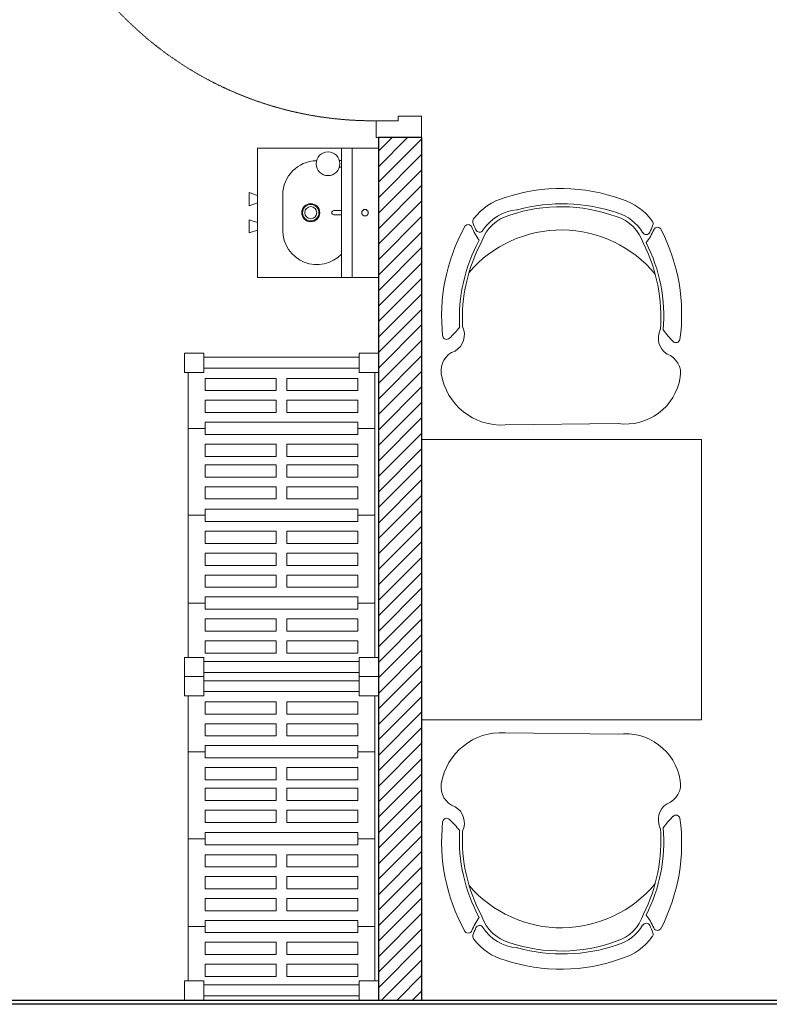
# Model space of a CAD drawing. Header units: millimetres. Extents: x 69858 to 162505, y 5570 to 25972.
# Tile 12 of 53: x 73472 to 75211, y 11368 to 13651. Entities that reach past the tile are written whole.
import ezdxf

# ---------------------------------------------------------------- set-up
doc = ezdxf.new("R2010")
doc.units = ezdxf.units.MM
doc.header["$LTSCALE"] = 2.5
doc.linetypes.add('HIDDEN2 IDS', pattern=[1.666875, 1.11125, -0.555625])
doc.layers.add('Arch', color=7, linetype='Continuous')
for name, color, linetype, lineweight in [('CKD Equipments', 252, 'Continuous', 0), ('FURNITURES', 30, 'Continuous', 15), ('HATCH LIGHT', 250, 'Continuous', 0), ('HATCH MEDIUM', 251, 'Continuous', 5), ('WALL', 132, 'Continuous', 25)]:
    doc.layers.add(name, color=color, linetype=linetype, lineweight=lineweight)

# ---------------------------------------------------------------- blocks, each defined once
blk = doc.blocks.new('*U94')
at = {"color": 8}
blk.add_lwpolyline([(0, 0), (5962.2, 0), (5962.2, -10), (0, -10)], close=True, dxfattribs=at)
blk = doc.blocks.new('A$C69A16929')
for p, q in [((-1.1, 450), (43.4, 450)), ((-1.1, 405.6), (-1.1, 450)), ((43.4, 450), (43.4, 405.6)), ((704.5, 441.3), (43.4, 441.3)), ((173.2, 402), (173.2, 441.3)), ((374.9, 402), (374.9, 441.3)), ((578.5, 402), (578.5, 441.3)), ((704.5, 450), (748.9, 450)), ((704.5, 405.6), (704.5, 450)), ((748.9, 450), (748.9, 405.6)), ((-1.1, 405.6), (43.4, 405.6)), ((8.4, 44.5), (8.4, 405.6)), ((33.8, 44.5), (33.8, 405.6)), ((85.8, 402), (57.4, 402)), ((57.4, 402), (57.4, 237.7)), ((85.8, 237.7), (85.8, 402)), ((136.6, 402), (108.2, 402)), ((108.2, 402), (108.2, 237.7)), ((136.6, 237.7), (136.6, 402)), ((159, 402), (159, 48)), ((159, 402), (187.3, 402)), ((187.3, 402), (187.3, 48)), ((209.8, 402), (238.2, 402)), ((209.8, 402), (209.8, 237.7)), ((238.2, 237.7), (238.2, 402)), ((286.2, 402), (257.8, 402)), ((257.8, 237.7), (257.8, 402)), ((286.2, 402), (286.2, 237.7)), ((308.6, 402), (337, 402)), ((308.6, 237.7), (308.6, 402)), ((337, 402), (337, 237.7)), ((360.7, 402), (360.7, 48)), ((360.7, 402), (389, 402)), ((389, 402), (389, 48)), ((411.9, 402), (440.3, 402)), ((411.9, 237.7), (411.9, 402)), ((440.3, 402), (440.3, 237.7)), ((462.7, 402), (491.1, 402)), ((462.7, 237.7), (462.7, 402)), ((491.1, 402), (491.1, 237.7)), ((513.5, 237.7), (513.5, 402)), ((513.5, 402), (541.9, 402)), ((541.9, 402), (541.9, 237.7)), ((564.3, 402), (564.3, 48)), ((564.3, 402), (592.6, 402)), ((592.6, 402), (592.6, 48)), ((615.1, 402), (615.1, 237.7)), ((643.5, 402), (615.1, 402)), ((643.5, 237.7), (643.5, 402)), ((665.9, 402), (665.9, 237.7)), ((694.3, 402), (665.9, 402)), ((694.3, 237.7), (694.3, 402)), ((704.5, 405.6), (748.9, 405.6)), ((714, 44.5), (714, 405.6)), ((739.4, 44.5), (739.4, 405.6)), ((57.4, 237.7), (85.8, 237.7)), ((108.2, 237.7), (136.6, 237.7)), ((209.8, 237.7), (238.2, 237.7)), ((286.2, 237.7), (257.8, 237.7)), ((337, 237.7), (308.6, 237.7)), ((440.3, 237.7), (411.9, 237.7)), ((491.1, 237.7), (462.7, 237.7)), ((541.9, 237.7), (513.5, 237.7)), ((615.1, 237.7), (643.5, 237.7)), ((665.9, 237.7), (694.3, 237.7)), ((57.4, 48), (57.4, 212.3)), ((57.4, 212.3), (85.8, 212.3)), ((85.8, 212.3), (85.8, 48)), ((108.2, 48), (108.2, 212.3)), ((108.2, 212.3), (136.6, 212.3)), ((136.6, 212.3), (136.6, 48)), ((209.8, 48), (209.8, 212.3)), ((209.8, 212.3), (238.2, 212.3)), ((238.2, 212.3), (238.2, 48)), ((257.8, 212.3), (257.8, 48)), ((286.2, 212.3), (257.8, 212.3)), ((286.2, 48), (286.2, 212.3)), ((308.6, 212.3), (308.6, 48)), ((337, 212.3), (308.6, 212.3)), ((337, 48), (337, 212.3)), ((411.9, 212.3), (411.9, 48)), ((440.3, 212.3), (411.9, 212.3)), ((440.3, 48), (440.3, 212.3)), ((462.7, 212.3), (462.7, 48)), ((491.1, 212.3), (462.7, 212.3)), ((491.1, 48), (491.1, 212.3)), ((513.5, 212.3), (513.5, 48)), ((541.9, 212.3), (513.5, 212.3)), ((541.9, 48), (541.9, 212.3)), ((615.1, 212.3), (643.5, 212.3)), ((615.1, 48), (615.1, 212.3)), ((643.5, 212.3), (643.5, 48)), ((665.9, 212.3), (694.3, 212.3)), ((665.9, 48), (665.9, 212.3)), ((694.3, 212.3), (694.3, 48)), ((85.8, 48), (57.4, 48)), ((136.6, 48), (108.2, 48)), ((159, 48), (187.3, 48)), ((173.2, 48), (173.2, 8.7)), ((209.8, 48), (238.2, 48)), ((286.2, 48), (257.8, 48)), ((308.6, 48), (337, 48)), ((360.7, 48), (389, 48)), ((374.9, 48), (374.9, 8.7)), ((411.9, 48), (440.3, 48)), ((462.7, 48), (491.1, 48)), ((513.5, 48), (541.9, 48)), ((564.3, 48), (592.6, 48)), ((578.5, 48), (578.5, 8.7)), ((643.5, 48), (615.1, 48)), ((694.3, 48), (665.9, 48)), ((-1.1, 44.5), (-1.1, 0)), ((-1.1, 44.5), (43.4, 44.5)), ((43.4, 0), (43.4, 44.5)), ((704.5, 44.5), (704.5, 0)), ((704.5, 44.5), (748.9, 44.5)), ((748.9, 0), (748.9, 44.5)), ((-1.1, 0), (43.4, 0)), ((704.5, 8.7), (43.4, 8.7)), ((704.5, 0), (748.9, 0))]:
    blk.add_line(p, q)
blk = doc.blocks.new('04P-CH~1')
at = {"layer": 'FURNITURES', "color": 8}
blk.add_line((-0.6031, 0.6002), (-0.3259, 0.597), dxfattribs=at)
for centre, radius, start, end in [((-0.6123, 0.4516), 0.1489, 86.4583, 170.8444), ((-0.3081, 0.4618), 0.1363, 9.1324, 97.5079), ((-0.2234, 0.474), 0.0508, 290.5941, 10.752), ((-0.7092, 0.4672), 0.0508, 170.8444, 251.0023), ((-0.7491, 0.3792), 0.0464, 334.7034, 59.6721), ((-0.181, 0.3871), 0.0464, 121.9243, 206.893), ((-0.7462, 0.3807), 0.01, 46.5664, 168.9611), ((-0.9103, 0.2073), 0.2488, 38.0132, 46.5664), ((-0.6261, 0.3299), 0.456, 332.972, 7.6668), ((-0.0151, 0.2198), 0.2488, 135.03, 143.5831), ((-0.184, 0.3885), 0.01, 12.6352, 135.03), ((-0.3026, 0.3344), 0.456, 173.9296, 208.6243), ((-0.6165, 0.3348), 0.3954, 333.0732, 4.5427), ((-0.6164, 0.3348), 0.4025, 333.2275, 4.6507), ((-0.3125, 0.3391), 0.4025, 176.9457, 208.3688), ((-0.3123, 0.339), 0.3954, 177.0537, 208.5232), ((-0.465, 0.421), 0.2985, 220.6848, 320.3883), ((-0.5509, 0.0634), 0.1433, 143.887, 158.5326), ((-0.5651, 0.1825), 0.1, 198.8658, 254.7715), ((-0.3595, 0.1854), 0.1, 286.8249, 342.7306), ((-0.3704, 0.0659), 0.1433, 23.0638, 37.7094), ((-0.5509, 0.0634), 0.1371, 154.5721, 162.6985), ((-0.6657, 0.118), 0.01, 32.6756, 154.5721), ((-0.5651, 0.1825), 0.1095, 212.6756, 265.1902), ((-0.3595, 0.1854), 0.1095, 286.8249, 328.9208), ((-0.2571, 0.1237), 0.01, 27.0243, 148.9208), ((-0.3704, 0.0659), 0.1371, 18.8979, 27.0243), ((-0.2294, 0.126), 0.01, 203.0638, 340.7704), ((-0.6935, 0.1195), 0.01, 200.826, 338.5326), ((-0.6722, 0.1012), 0.01, 162.6985, 217.1873), ((-0.3595, 0.1854), 0.1445, 286.8249, 324.409), ((-0.2501, 0.1071), 0.01, 324.409, 18.8979), ((-0.5651, 0.1825), 0.1445, 217.1873, 254.7715), ((-0.4661, 0.4573), 0.3918, 251.3562, 290.2402), ((-0.5751, 0.0635), 0.01, 75.1708, 85.1902), ((-0.4624, 0.4792), 0.4208, 254.8305, 288.6631), ((-0.4661, 0.456), 0.435, 251.649, 289.9474)]:
    blk.add_arc(centre, radius, start, end, dxfattribs=at)
blk = doc.blocks.new('*U10')
h = blk.add_hatch(color=252)
h.paths.add_polyline_path([(-0.0025, 0.0153, 0.724863), (-0.0025, 0), (-0.0025, -0.036), (-0.0005, -0.036), (-0.0005, -0.0004, 1.209796)])
h.paths.add_polyline_path([(-0.006, 0.0076, -1), (0.006, 0.0076, -1)], flags=16)
blk.add_hatch(color=252).paths.add_polyline_path([(0.0076, 0.0101, -0.06361), (0.008, 0.0081), (0.0436, 0.0081), (0.0436, 0.0101)])
blk.add_lwpolyline([(-0.0025, 0.0153, 0.723917), (-0.0025, 0), (-0.0025, -0.036), (-0.0005, -0.036), (-0.0005, -0.0004, 1.209796), (-0.0025, 0.0153)], format="xyb")
blk.add_lwpolyline([(0.008, 0.0081), (0.0436, 0.0081), (0.0436, 0.0101), (0.0076, 0.0101)])
blk.add_circle((0, 0.0076), 0.00604)
blk = doc.blocks.new('*U101')
h = blk.add_hatch(color=8)
h.dxf.hatch_style = 1
h.paths.add_polyline_path([(47.5, -8.5), (47.5, -822), (97.5, -822), (97.5, -8.5)])
at = {"color": 8}
for points in [[(50, 51), (50, 105), (0, 105), (0, 0), (39, 0), (39, 51), (50, 51)], [(850, 51), (850, 105), (900, 105), (900, 0), (861, 0), (861, 51), (850, 51)]]:
    blk.add_lwpolyline(points, dxfattribs=at)
blk.add_lwpolyline([(47.5, -8.5), (47.5, -822), (97.5, -822), (97.5, -8.5)], close=True, dxfattribs=at)
at = {"color": 8, "linetype": 'HIDDEN2 IDS', "ltscale": 0.5}
blk.add_arc((47.5, -8.5), 813.5, 270.0015, 0.5307, dxfattribs=at)
at = {"color": 8, "xscale": -1000, "yscale": 1000, "zscale": 1000, "rotation": 180}
blk.add_blockref('*U10', (39.5, -0.4), dxfattribs=at)
blk = doc.blocks.new('A$C1A2613D3')
at = {"color": 8}
for p, q in [((138, 400.1, 0), (178.6, 400.1, 0)), ((146.6, 374.7, 0), (138, 400.1, 0)), ((169.9, 374.7, 0), (178.6, 400.1, 0)), ((262.5, 400.1, 0), (221.8, 400.1, 0)), ((230.5, 374.7, 0), (221.8, 400.1, 0)), ((253.8, 374.7, 0), (262.5, 400.1, 0)), ((400.4, 374.7, 0), (0, 374.7, 0)), ((0, 0, 0), (0, 374.7, 0)), ((400.4, 374.7, 0), (400.4, 0, 0)), ((145.3, 296.3, 0), (255.2, 296.3, 0)), ((193.9, 138.1, 0), (193.9, 114.3, 0)), ((206.6, 138.1, 0), (206.6, 114.3, 0)), ((0, 114.3, 0), (400.4, 114.3, 0)), ((341.6, 120.8, 0), (341.6, 114.3, 0)), ((361.9, 120.8, 0), (361.9, 114.3, 0)), ((400.4, 81, 0), (0, 81, 0)), ((400.4, 0, 0), (0, 0, 0))]:
    blk.add_line(p, q, dxfattribs=at)
for centre, major_axis, start_param, end_param in [((145.3, 190.6, 0), (0, 105.7), -0.000003, 2.377352), ((255.2, 190.6, 0), (0, 105.7), 4.724874, 6.283193), ((200.2, 209.7, 0), (0, 28), 1.570827, 7.854012), ((200.2, 209.7, 0), (0, 25.4), 1.570763, 7.853948), ((200.2, 209.7, 0), (0, 18.8), 1.570847, 7.854032), ((351.8, 156.2, 0), (0, 36.8), 1.570763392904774, 7.85394870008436), ((200.2, 138.1, 0), (0, 6.35), 4.7121, 7.853692), ((200.2, 41.6, 0), (0, 10.2), 1.570756, 7.853941)]:
    blk.add_ellipse(centre, major_axis=major_axis, ratio=1, start_param=start_param, end_param=end_param, dxfattribs=at)
blk = doc.blocks.new('ARCH')
at = {"layer": 'HATCH LIGHT'}
h = blk.add_hatch(dxfattribs=at)
h.set_pattern_fill('ANSI31', color=8, scale=8)
h.set_pattern_definition([(45, (28372.406, 2544.914), (-17.960512, 17.960512), [])])
h.paths.add_polyline_path([(118320.8, 10510.6), (118220.8, 10510.6), (118220.8, 8510.6), (118320.8, 8510.6)])
at = {"layer": 'FURNITURES', "color": 8}
blk.add_lwpolyline([(118970.8, 9160.6), (118970.8, 9810.6), (118320.8, 9810.6), (118320.8, 9160.6)], close=True, dxfattribs=at)
at = {"layer": 'WALL', "color": 8}
for p, q in [((118220.8, 10510.6), (118220.8, 8510.6)), ((118320.8, 10510.6), (118220.8, 10510.6)), ((118320.8, 10510.6), (118320.8, 8510.6))]:
    blk.add_line(p, q, dxfattribs=at)
at = {"layer": 'CKD Equipments', "color": 8, "rotation": 270}
for p in [(117770.8, 10009.5), (117770.8, 9259.5)]:
    blk.add_blockref('A$C69A16929', p, dxfattribs=at)
at = {"layer": 'FURNITURES', "color": 8, "extrusion": (7.56791e-06, -3.54277e-10, 1), "xscale": 0.7492039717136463, "yscale": 0.7492039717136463, "zscale": 0.7492039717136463, "rotation": 90.00000000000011}
blk.add_blockref('A$C1A2613D3', (118220.8, 10186.4, 0.9), dxfattribs=at)
at = {"layer": 'FURNITURES', "color": 8, "xscale": -946.5666576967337, "yscale": 946.5666576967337, "zscale": 946.5666576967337, "rotation": 180}
blk.add_blockref('04P-CH~1', (119085.5, 10412.3), dxfattribs=at)
at = {"layer": 'FURNITURES', "color": 8, "xscale": 946.5666576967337, "yscale": 946.5666576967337, "zscale": 946.5666576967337}
blk.add_blockref('04P-CH~1', (119085.5, 8562.1), dxfattribs=at)
at = {"layer": 'HATCH MEDIUM', "color": 8, "extrusion": (0, 0, -1), "xscale": -1, "zscale": -1, "rotation": 89.99970790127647}
blk.add_blockref('*U101', (-118215.8, 11410.6), dxfattribs=at)
at = {"layer": 'WALL', "color": 8}
blk.add_blockref('*U94', (115720.8, 8510.6), dxfattribs=at)

msp = doc.modelspace()

# ---------------------------------------------------------------- block references
at = {"layer": 'Arch'}
msp.add_blockref('ARCH', (-43916.7, 2867), dxfattribs=at)

doc.saveas('drawing.dxf')
